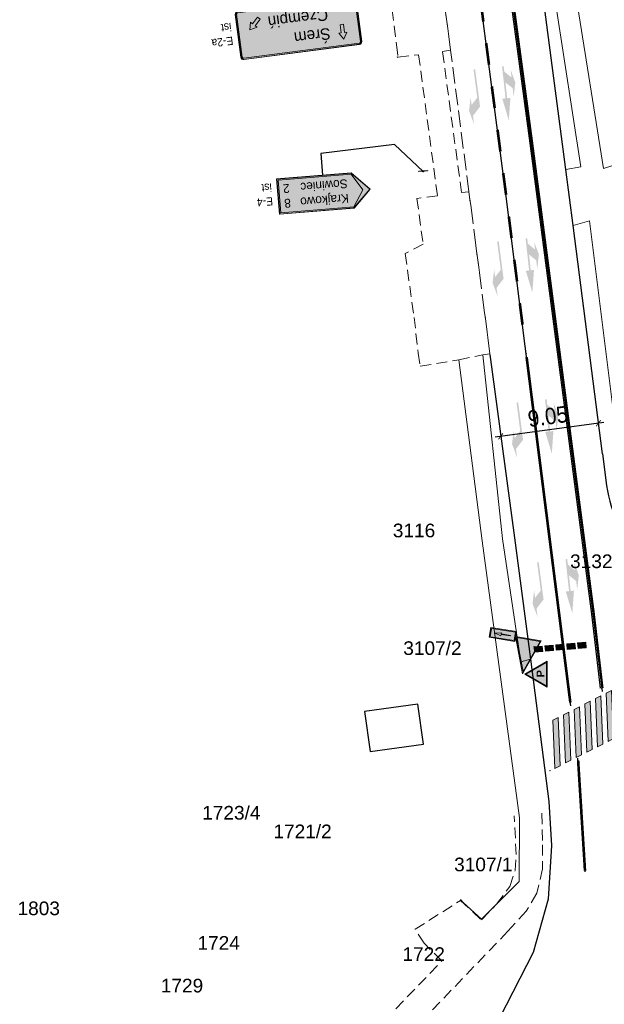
# Model space of a CAD drawing. Header units: metres. Extents: x 6420893 to 6543334, y 5684236 to 5790819.
# Tile 8 of 24: x 6421258 to 6421311, y 5790431 to 5790521. Entities that reach past the tile are written whole.
import ezdxf
from ezdxf.enums import TextEntityAlignment as Align

# ---------------------------------------------------------------- set-up
doc = ezdxf.new("R2010")
doc.units = ezdxf.units.M
doc.linetypes.add('PRZER2-1', pattern=[3, 2, -1])
doc.linetypes.add('PRZER3-1', pattern=[4, 3, -1])
for name, color, linetype in [('gaPionowe', 7, 'Continuous'), ('gaPoziome', 7, 'Continuous'), ('zzz.gaHSDomyslna', 7, 'Continuous'), ('zzz.GASYG.Sygnalizator-Opis', 7, 'Continuous'), ('zzz.GASYG.Sygnalizator-Opis-Grupa', 7, 'Continuous'), ('zzz.GASYG.Sygnalizator-Opis-Nazwa', 7, 'Continuous'), ('zzz.GASYG.Sygnalizator-Opis-Stan', 7, 'Continuous'), ('zzz.GASYG.Sygnalizator-Symbol', 7, 'Continuous'), ('zzz.GASYG.Sygnalizator-Symbol-Tlo', 7, 'Continuous'), ('zzz.gaVSDodTekst', 7, 'Continuous'), ('zzz.gaVSDomyslna', 7, 'Continuous'), ('zzz.gaVSNazwa', 7, 'Continuous'), ('zzz.gaVSRamka', 7, 'Continuous'), ('zzz.gaVSStan', 7, 'Continuous'), ('zzz.gaVSWielkość', 7, 'Continuous')]:
    doc.layers.add(name, color=color, linetype=linetype)
doc.layers.add('GESDZI_O', color=7, linetype='Continuous', lineweight=18, true_color=0x008000)
for name, color, linetype, lineweight in [('GSLINK', 7, 'Continuous', 18), ('GSLKRW', 7, 'Continuous', 25), ('GSSKOA', 7, 'PRZER3-1', 18), ('GSSKOD', 7, 'PRZER2-1', 18)]:
    doc.layers.add(name, color=color, linetype=linetype, lineweight=lineweight)
doc.styles.add('arial', font='arial.ttf', dxfattribs={"width": 0.9, "height": 1.5})
doc.styles.add('GA-ATR-TEXT', font='arial.ttf', dxfattribs={"width": 0.9})
doc.styles.add('GA-SGN-TEXT', font='txt.shx')
doc.styles.add('GA-SIGN-TEXT', font='GA_OZ_PION.ttf')
doc.styles.add('GEO-INFO', font='arial.ttf')
doc.styles.add('Nagłówek_10mm_Ga', font='arialbd.ttf', dxfattribs={"height": 1})
doc.styles.get("Standard").update_dxf_attribs({"font": 'arial.ttf'})
doc.dimstyles.new('AS_AR00_500 2', dxfattribs={"dimtxt": 1, "dimasz": 0.5, "dimexe": 24, "dimexo": 0, "dimgap": 0, "dimtad": 0, "dimrnd": 0.05, "dimzin": 1, "dimdsep": 46, "dimtxsty": 'arial', "dimblk": 'ARCHTICK', "dimcen": 0, "dimdle": 0.5, "dimse1": 1, "dimse2": 1, "dimclrd": 256, "dimclre": 256, "dimclrt": 7, "dimazin": 0, "dimtfac": 1, "dimtmove": 0, "dimatfit": 3, "dimldrblk": 'ARCHTICK', "dimfxl": 1, "dimtvp": 0.8, "dimtolj": 1, "dimarcsym": 0})
doc.dimstyles.new('GA-LEADER', dxfattribs={"dimtxt": 1, "dimasz": 1, "dimexe": 1, "dimexo": 1, "dimgap": 1, "dimtad": 1, "dimtxsty": 'Standard', "dimcen": 1, "dimadec": 0, "dimazin": 0, "dimtfac": 1, "dimtmove": 0, "dimatfit": 3, "dimfxl": 1, "dimarcsym": 0})

# ---------------------------------------------------------------- blocks, each defined once
blk = doc.blocks.new('A$C8d263936')
at = {"layer": 'GESDZI_O', "linetype": 'Continuous', "lineweight": 0, "style": 'GEO-INFO'}
for s, p in [('3116', (6421293.629, 5790474.057, 10.8)), ('3132', (6421309.864, 5790471.234, 10.8)), ('3107/2', (6421295.314, 5790463.277, 10.8)), ('1723/4', (6421276.895, 5790448.2, 10.8)), ('1803', (6421259.255, 5790439.443, 10.8)), ('1724', (6421275.734, 5790436.273, 10.8)), ('1729', (6421272.378, 5790432.364, 10.8))]:
    blk.add_text(s, height=1.25, dxfattribs=at).set_placement(p, align=Align.MIDDLE_CENTER)
for s, p in [('1721/2', (6421283.418, 5790446.516, 10.8)), ('3107/1', (6421299.972, 5790443.486, 10.8)), ('1722', (6421294.514, 5790435.259, 10.8))]:
    blk.add_text(s, height=1.25, dxfattribs=at).set_placement(p, align=Align.MIDDLE)
blk = doc.blocks.new('gaHSPos')
at = {"color": 0, "linetype": 'Continuous', "lineweight": 0}
blk.add_point((0, 0), dxfattribs=at)
blk = doc.blocks.new('*U167')
at = {"layer": 'zzz.gaHSDomyslna'}
for points in [[(0, 0), (-0.49, -0.248), (-0.307, -4.663), (0.183, -4.415), (0, 0)], [(-0.98, -0.496), (-1.471, -0.744), (-1.288, -5.159), (-0.798, -4.911), (-0.98, -0.496)], [(-2.941, -1.487), (-3.431, -1.735), (-3.249, -6.15), (-2.758, -5.902), (-2.941, -1.487)], [(-1.961, -0.991), (-2.451, -1.239), (-2.268, -5.654), (-1.778, -5.407), (-1.961, -0.991)], [(-4.902, -2.479), (-5.392, -2.726), (-5.209, -7.142), (-4.719, -6.894), (-4.902, -2.479)], [(-3.922, -1.983), (-4.412, -2.231), (-4.229, -6.646), (-3.739, -6.398), (-3.922, -1.983)], [(-6.863, -3.47), (-7.353, -3.718), (-7.17, -8.133), (-6.68, -7.885), (-6.863, -3.47)], [(-5.882, -2.974), (-6.373, -3.222), (-6.19, -7.637), (-5.7, -7.389), (-5.882, -2.974)]]:
    blk.add_hatch(color=251, dxfattribs=at).paths.add_polyline_path(points)
at = {"layer": 'zzz.gaHSDomyslna', "color": 251, "linetype": 'Continuous', "lineweight": 0}
for points in [[(0, 0), (-0.49, -0.248), (-0.307, -4.663), (0.183, -4.415), (0, 0)], [(-0.98, -0.496), (-1.471, -0.744), (-1.288, -5.159), (-0.798, -4.911), (-0.98, -0.496)], [(-2.941, -1.487), (-3.431, -1.735), (-3.249, -6.15), (-2.758, -5.902), (-2.941, -1.487)], [(-1.961, -0.991), (-2.451, -1.239), (-2.268, -5.654), (-1.778, -5.407), (-1.961, -0.991)], [(-4.902, -2.479), (-5.392, -2.726), (-5.209, -7.142), (-4.719, -6.894), (-4.902, -2.479)], [(-3.922, -1.983), (-4.412, -2.231), (-4.229, -6.646), (-3.739, -6.398), (-3.922, -1.983)], [(-6.863, -3.47), (-7.353, -3.718), (-7.17, -8.133), (-6.68, -7.885), (-6.863, -3.47)], [(-5.882, -2.974), (-6.373, -3.222), (-6.19, -7.637), (-5.7, -7.389), (-5.882, -2.974)]]:
    blk.add_lwpolyline(points, close=True, dxfattribs=at)
at = {"layer": 'zzz.gaHSDomyslna', "color": 251}
for p in [(0.606, -4.201), (-7.593, -8.347)]:
    blk.add_blockref('gaHSPos', p, dxfattribs=at)
blk = doc.blocks.new('zk.P-14')
at = {"linetype": 'Continuous', "lineweight": 0}
blk.add_hatch(color=0, dxfattribs=at).paths.add_polyline_path([(0.375, -0.5), (0.375, 0), (-0.375, 0), (-0.375, -0.5)])
at = {"color": 0, "linetype": 'Continuous', "lineweight": 0}
blk.add_lwpolyline([(-0.375, 0), (0.375, 0), (0.375, -0.5), (-0.375, -0.5), (-0.375, 0)], dxfattribs=at)
blk = doc.blocks.new('*U168')
at = {"layer": 'zzz.gaHSDomyslna', "color": 251}
for p, rotation in [((0.374, 0.032), 4.91966248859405), ((1.37, 0.118), 4.91966248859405), ((2.366, 0.204), 4.919662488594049), ((3.363, 0.289), 4.919662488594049), ((4.359, 0.375), 4.919662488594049)]:
    blk.add_blockref('zk.P-14', p, dxfattribs=dict(at, rotation=rotation))
for p in [(0, 0), (5.686, 0.489)]:
    blk.add_blockref('gaHSPos', p, dxfattribs=at)
blk = doc.blocks.new('*U423')
blk.add_hatch(color=0).paths.add_polyline_path([(0.225, 3.2), (0.225, 2.5), (0.525, 3.7), (0.225, 5), (0.225, 4.2), (-0.525, 3.45), (-0.525, 0), (-0.375, 0), (-0.375, 2.6)])
blk = doc.blocks.new('*U425')
blk.add_hatch(color=0).paths.add_polyline_path([(0.375, 1.35), (0.375, 2.95), (0.675, 2.95), (0.3, 5), (-0.075, 2.95), (0.225, 2.95), (0.225, 1.5), (-0.375, 2.1), (-0.375, 2.9), (-0.675, 1.6), (-0.375, 0.4), (-0.375, 1.1), (0.225, 0.5), (0.225, 0), (0.375, 0)])
blk = doc.blocks.new('*U427')
at = {"layer": 'zzz.gaHSDomyslna', "color": 251}
blk.add_lwpolyline([(0, 0, 0.24, 0.24, 0), (-4.001, 31.614, 0.24, 0.24, 0)], format="xyseb", dxfattribs=at)
at = {"color": 251}
for p in [(-4.001, 31.614), (0, 0)]:
    blk.add_blockref('gaHSPos', p, dxfattribs=at)
blk = doc.blocks.new('*U428')
at = {"layer": 'zzz.gaHSDomyslna', "color": 251}
for points in [[(-12.68, 90.064, 0.12, 0.12, 0), (-9.883, 74.598, 0.12, 0.12, 0), (-6.592, 50.147, 0.12, 0.12, 0), (-0.923, 6.853, 0.12, 0.12, 0), (-0.119, -0.014, 0.12, 0.12, 0)], [(-12.444, 90.107, 0.12, 0.12, 0), (-9.646, 74.635, 0.12, 0.12, 0), (-6.354, 50.179, 0.12, 0.12, 0), (-0.685, 6.883, 0.12, 0.12, 0), (0.119, 0.014, 0.12, 0.12, 0)]]:
    blk.add_lwpolyline(points, format="xyseb", dxfattribs=at)
at = {"color": 251}
blk.add_blockref('gaHSPos', (0, 0), dxfattribs=at)
blk = doc.blocks.new('*U440')
at = {"layer": 'zzz.gaHSDomyslna', "color": 251}
for points in [[(0.365, -1.966, 0.24, 0.24, 0), (0.73, -3.933, 0.24, 0.24, 0)], [(1.095, -5.899, 0.24, 0.24, 0), (1.461, -7.866, 0.24, 0.24, 0)], [(1.826, -9.832, 0.24, 0.24, 0), (2.191, -11.798, 0.24, 0.24, 0)], [(2.556, -13.765, 0.24, 0.24, 0), (2.921, -15.731, 0.24, 0.24, 0)], [(3.286, -17.697, 0.24, 0.24, 0), (3.651, -19.664, 0.24, 0.24, 0)], [(4.016, -21.63, 0.24, 0.24, 0), (4.382, -23.597, 0.24, 0.24, 0)], [(4.747, -25.563, 0.24, 0.24, 0), (5.112, -27.529, 0.24, 0.24, 0)], [(5.477, -29.496, 0.24, 0.24, 0), (5.842, -31.462, 0.24, 0.24, 0)], [(6.207, -33.429, 0.24, 0.24, 0), (6.572, -35.395, 0.24, 0.24, 0)], [(6.937, -37.361, 0.24, 0.24, 0), (7.303, -39.328, 0.24, 0.24, 0)], [(7.668, -41.294, 0.24, 0.24, 0), (8.033, -43.261, 0.24, 0.24, 0)], [(8.398, -45.227, 0.24, 0.24, 0), (8.445, -45.479, 0.24, 0.24, 0), (8.672, -47.208, 0.24, 0.24, 0)], [(8.932, -49.191, 0.24, 0.24, 0), (9.192, -51.174, 0.24, 0.24, 0)], [(9.452, -53.157, 0.24, 0.24, 0), (9.712, -55.14, 0.24, 0.24, 0)], [(9.972, -57.123, 0.24, 0.24, 0), (10.233, -59.106, 0.24, 0.24, 0)], [(10.493, -61.089, 0.24, 0.24, 0), (10.753, -63.072, 0.24, 0.24, 0)], [(11.013, -65.055, 0.24, 0.24, 0), (11.273, -67.038, 0.24, 0.24, 0)], [(11.534, -69.021, 0.24, 0.24, 0), (11.794, -71.004, 0.24, 0.24, 0)], [(12.054, -72.987, 0.24, 0.24, 0), (12.314, -74.97, 0.24, 0.24, 0)], [(12.566, -76.954, 0.24, 0.24, 0), (12.817, -78.938, 0.24, 0.24, 0)], [(13.068, -80.922, 0.24, 0.24, 0), (13.319, -82.906, 0.24, 0.24, 0)], [(13.57, -84.891, 0.24, 0.24, 0), (13.822, -86.875, 0.24, 0.24, 0)]]:
    blk.add_lwpolyline(points, format="xyseb", dxfattribs=at)
at = {"color": 251}
for p in [(0, 0), (14.157, -89.523)]:
    blk.add_blockref('gaHSPos', p, dxfattribs=at)
blk = doc.blocks.new('*U444')
at = {"layer": 'zzz.gaHSDomyslna', "color": 251}
blk.add_lwpolyline([(0, 0, 0.24, 0.24, 0), (0.626, -10.082, 0.24, 0.24, 0)], format="xyseb", dxfattribs=at)
at = {"color": 251}
for p in [(0, 0), (0.626, -10.082)]:
    blk.add_blockref('gaHSPos', p, dxfattribs=at)
blk = doc.blocks.new('gaVSPos')
blk.add_point((0, 0))
blk = doc.blocks.new('gaVSTVcolumn0')
at = {"color": 0, "linetype": 'ByBlock', "lineweight": -2}
for p, q in [((-400, -30), (400, -30)), ((-400, -60), (-400, -30)), ((400, -60), (-400, -60)), ((400, -30), (400, -60))]:
    blk.add_line(p, q, dxfattribs=at)
blk.add_circle((0, 0), 30, dxfattribs=at)
blk = doc.blocks.new('gaVScolumn0')
at = {"color": 0, "linetype": 'ByBlock', "lineweight": -2}
blk.add_line((0, 0), (0, 400), dxfattribs=at)
at = {"color": 7, "style": 'GA-ATR-TEXT', "width": 0.9}
blk.add_attdef('X2', text='', height=150, dxfattribs=at).set_placement((-50, 0), align=Align.BOTTOM_RIGHT)
blk = doc.blocks.new('*U772')
at = {"layer": 'zzz.gaVSDomyslna', "linetype": 'ByBlock', "true_color": 0x2c2c2c}
blk.add_hatch(color=250, dxfattribs=at).paths.add_polyline_path([(846, 0), (846, 650), (-524, 650), (-846, 325), (-524, 0)])
at = {"layer": 'zzz.gaVSDomyslna', "linetype": 'ByBlock', "true_color": 0xffffff}
blk.add_hatch(color=7, dxfattribs=at).paths.add_polyline_path([(-521, 25), (-713, 325), (-521, 625), (821, 625), (821, 25), (-521, 25), (-521, 5), (841, 5), (841, 645), (-521, 645), (-841, 325), (-521, 5)])
at = {"layer": 'zzz.gaVSDomyslna', "color": 250, "linetype": 'ByBlock', "lineweight": 0, "true_color": 0x2c2c2c}
blk.add_lwpolyline([(846, 0), (846, 650), (-524, 650), (-846, 325), (-524, 0)], close=True, dxfattribs=at)
at = {"layer": 'zzz.gaVSDomyslna', "color": 7, "linetype": 'ByBlock', "lineweight": 0}
blk.add_lwpolyline([(-524, 0), (846, 0), (846, 650), (-524, 650), (-846, 325), (-524, 0)], dxfattribs=at)
at = {"layer": 'zzz.gaVSDomyslna', "color": 7, "linetype": 'ByBlock', "lineweight": 0, "true_color": 0xffffff}
blk.add_lwpolyline([(-521, 25), (-713, 325), (-521, 625), (821, 625), (821, 25), (-521, 25), (-521, 5), (841, 5), (841, 645), (-521, 645), (-841, 325), (-521, 5)], close=True, dxfattribs=at)
blk = doc.blocks.new('*U773')
at = {"layer": 'zzz.gaVSDomyslna', "color": 7, "linetype": 'ByBlock', "true_color": 0xffffff, "style": 'GA-SIGN-TEXT'}
for s, p in [('Krajkowo', (-497.17415, 351)), ('Sowiniec', (-497.17415, 81))]:
    blk.add_text(s, height=162, dxfattribs=at).set_placement(p, align=Align.MIDDLE_LEFT)
for s, p in [('8', (687.81585, 351)), ('2', (687.81585, 81))]:
    blk.add_text(s, height=162, dxfattribs=at).set_placement(p, align=Align.MIDDLE_RIGHT)
blk = doc.blocks.new('*U771')
at = {"layer": 'zzz.gaVSDomyslna', "linetype": 'ByBlock'}
for name, p in [('*U772', (0, 0)), ('*U773', (54, 109))]:
    blk.add_blockref(name, p, dxfattribs=at)
at = {"layer": 'zzz.gaVSDodTekst', "linetype": 'ByBlock', "flags": 1}
blk.add_attdef('Addtext', text='', height=1, dxfattribs=at).set_placement((0, 0), align=Align.MIDDLE_LEFT)
at = {"layer": 'zzz.gaVSDomyslna', "linetype": 'ByBlock', "flags": 1}
for tag in ['Height', 'Width', 'Position', 'Route', 'ItemNo', 'ID']:
    blk.add_attdef(tag, text='', height=1, dxfattribs=at).set_placement((0, 0), align=Align.MIDDLE_LEFT)
at = {"layer": 'zzz.gaVSNazwa', "linetype": 'ByBlock', "style": 'GA-ATR-TEXT', "width": 0.9}
blk.add_attdef('Name', text='', height=150, dxfattribs=at).set_placement((946, 400), align=Align.MIDDLE_LEFT)
at = {"layer": 'zzz.gaVSStan', "linetype": 'ByBlock', "style": 'GA-ATR-TEXT', "width": 0.9}
blk.add_attdef('State', text='', height=150, dxfattribs=at).set_placement((946, 145), align=Align.MIDDLE_LEFT)
at = {"layer": 'zzz.gaVSWielkość', "linetype": 'ByBlock', "flags": 1}
blk.add_attdef('Size', text='', height=1, dxfattribs=at).set_placement((0, 0), align=Align.MIDDLE_LEFT)
blk = doc.blocks.new('*U930')
at = {"layer": 'zzz.gaVSDomyslna', "true_color": 0x2c2c2c}
h = blk.add_hatch(color=250, dxfattribs=at)
edge = h.paths.add_edge_path()
edge.add_line((0, 0), (-1066, 0))
edge.add_arc((-1066, 50), 50, 180, 270, ccw=False)
edge.add_line((-1116, 50), (-1116, 842))
edge.add_arc((-1066, 842), 50, 90, 180, ccw=False)
edge.add_line((-1066, 892), (1066, 892))
edge.add_arc((1066, 842), 50, 360, 90, ccw=False)
edge.add_line((1116, 842), (1116, 50))
edge.add_arc((1066, 50), 50, 270, 0, ccw=False)
edge.add_line((1066, 0), (0, 0))
edge.add_line((0, 0), (0, 0))
at = {"layer": 'zzz.gaVSDomyslna', "true_color": 0xffffff}
h = blk.add_hatch(color=7, dxfattribs=at)
edge = h.paths.add_edge_path()
edge.add_line((0, 5), (0, 25))
edge.add_line((0, 25), (1066, 25))
edge.add_arc((1066, 50), 25, 270, 0)
edge.add_line((1091, 50), (1091, 842))
edge.add_arc((1066, 842), 25, 360, 90)
edge.add_line((1066, 867), (-1066, 867))
edge.add_arc((-1066, 842), 25, 90, 180)
edge.add_line((-1091, 842), (-1091, 50))
edge.add_arc((-1066, 50), 25, 180, 270)
edge.add_line((-1066, 25), (0, 25))
edge.add_line((0, 25), (0, 5))
edge.add_line((0, 5), (-1066, 5))
edge.add_arc((-1066, 50), 45, 180, 270, ccw=False)
edge.add_line((-1111, 50), (-1111, 842))
edge.add_arc((-1066, 842), 45, 90, 180, ccw=False)
edge.add_line((-1066, 887), (1066, 887))
edge.add_arc((1066, 842), 45, 360, 90, ccw=False)
edge.add_line((1111, 842), (1111, 50))
edge.add_arc((1066, 50), 45, 270, 0, ccw=False)
edge.add_line((1066, 5), (0, 5))
edge.add_line((0, 5), (0, 5))
at = {"layer": 'zzz.gaVSDomyslna', "color": 250, "lineweight": 0, "true_color": 0x2c2c2c}
blk.add_lwpolyline([(0, 0), (-1066, 0, -0.414214), (-1116, 50), (-1116, 842, -0.414214), (-1066, 892), (1066, 892, -0.414214), (1116, 842), (1116, 50, -0.414214), (1066, 0), (0, 0)], format="xyb", close=True, dxfattribs=at)
at = {"layer": 'zzz.gaVSDomyslna', "color": 7, "lineweight": 0, "true_color": 0xffffff}
blk.add_lwpolyline([(0, 5), (0, 25), (1066, 25, 0.414214), (1091, 50), (1091, 842, 0.414214), (1066, 867), (-1066, 867, 0.414214), (-1091, 842), (-1091, 50, 0.414214), (-1066, 25), (0, 25), (0, 5), (-1066, 5, -0.414214), (-1111, 50), (-1111, 842, -0.414214), (-1066, 887), (1066, 887, -0.414214), (1111, 842), (1111, 50, -0.414214), (1066, 5), (0, 5)], format="xyb", close=True, dxfattribs=at)
at = {"layer": 'zzz.gaVSRamka', "color": 7, "lineweight": 0}
blk.add_lwpolyline([(0, 0), (-1066, 0, -0.414214), (-1116, 50), (-1116, 842, -0.414214), (-1066, 892), (1066, 892, -0.414214), (1116, 842), (1116, 50, -0.414214), (1066, 0), (0, 0)], format="xyb", dxfattribs=at)
blk = doc.blocks.new('*U928')
at = {"layer": 'zzz.gaVSDomyslna', "linetype": 'ByBlock', "lineweight": -2, "true_color": 0xffffff}
blk.add_hatch(color=7, dxfattribs=at).paths.add_polyline_path([(-15, 30), (-15, 75), (-135, 0), (-15, -75), (-15, -30), (135, -30), (135, 30)])
at = {"layer": 'zzz.gaVSDomyslna', "color": 7, "lineweight": 0, "true_color": 0xffffff}
blk.add_lwpolyline([(-15, 30), (-15, 75), (-135, 0), (-15, -75), (-15, -30), (135, -30), (135, 30), (-15, 30)], close=True, dxfattribs=at)
blk = doc.blocks.new('*U929')
at = {"layer": 'zzz.gaVSDomyslna', "linetype": 'ByBlock', "lineweight": -2, "true_color": 0xffffff}
blk.add_hatch(color=7, dxfattribs=at).paths.add_polyline_path([(-15, 30), (-15, 75), (-135, 0), (-15, -75), (-15, -30), (135, -30), (135, 30)])
at = {"layer": 'zzz.gaVSDomyslna', "color": 7, "lineweight": 0, "true_color": 0xffffff}
blk.add_lwpolyline([(-15, 30), (-15, 75), (-135, 0), (-15, -75), (-15, -30), (135, -30), (135, 30), (-15, 30)], close=True, dxfattribs=at)
blk = doc.blocks.new('*U927')
at = {"layer": 'zzz.gaVSDomyslna', "color": 7, "true_color": 0xffffff, "xscale": 0.9999888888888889, "yscale": 0.9999888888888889}
for name, p, rotation in [('*U928', (-794, 455), 270), ('*U929', (794, 105), 225)]:
    blk.add_blockref(name, p, dxfattribs=dict(at, rotation=rotation))
at = {"layer": 'zzz.gaVSDomyslna', "color": 7, "true_color": 0xffffff, "style": 'GA-SIGN-TEXT'}
for s, p in [('Śrem', (-567, 455)), ('Czempiń', (-567, 105))]:
    blk.add_text(s, height=210, dxfattribs=at).set_placement(p, align=Align.MIDDLE_LEFT)
blk = doc.blocks.new('*U926')
at = {"layer": 'zzz.gaVSDomyslna'}
blk.add_blockref('*U927', (0, 165), dxfattribs=at)
blk = doc.blocks.new('*U925')
at = {"layer": 'zzz.gaVSDomyslna'}
for name, p in [('*U930', (0, 0)), ('*U926', (0, 1))]:
    blk.add_blockref(name, p, dxfattribs=at)
at = {"layer": 'zzz.gaVSDodTekst', "style": 'arial', "flags": 1}
blk.add_attdef('Addtext', text='', height=1, dxfattribs=at).set_placement((0, 0), align=Align.MIDDLE_LEFT)
at = {"layer": 'zzz.gaVSDomyslna', "style": 'arial', "flags": 1}
for tag in ['Height', 'Width', 'Position', 'Route', 'ItemNo', 'ID']:
    blk.add_attdef(tag, text='', height=1, dxfattribs=at).set_placement((0, 0), align=Align.MIDDLE_LEFT)
at = {"layer": 'zzz.gaVSNazwa', "color": 0, "style": 'GA-ATR-TEXT', "width": 0.9}
blk.add_attdef('Name', text='', height=150, dxfattribs=at).set_placement((1216, 521), align=Align.MIDDLE_LEFT)
at = {"layer": 'zzz.gaVSStan', "color": 0, "style": 'GA-ATR-TEXT', "width": 0.9}
blk.add_attdef('State', text='', height=150, dxfattribs=at).set_placement((1216, 266), align=Align.MIDDLE_LEFT)
at = {"layer": 'zzz.gaVSWielkość', "style": 'arial', "flags": 1}
blk.add_attdef('Size', text='', height=1, dxfattribs=at).set_placement((0, 0), align=Align.MIDDLE_LEFT)
blk = doc.blocks.new('zzzGASYG.Sbig')
at = {"linetype": 'Continuous', "lineweight": 0}
blk.add_hatch(color=0, dxfattribs=at).paths.add_polyline_path([(0, 0), (-0.366, -1), (0.366, -1)])
at = {"color": 0, "linetype": 'Continuous', "lineweight": 0}
blk.add_lwpolyline([(-0.366, -1), (0.366, -1), (0, 0)], close=True, dxfattribs=at)
blk = doc.blocks.new('zzzGASYG.S1')
at = {"linetype": 'Continuous', "lineweight": 0}
h = blk.add_hatch(color=0, dxfattribs=at)
h.paths.add_polyline_path([(0, 0), (-0.366, -1), (0.366, -1)])
h.paths.add_polyline_path([(0.335, -0.978), (-0.335, -0.978), (0, -0.064)], flags=16)
at = {"color": 0, "linetype": 'Continuous', "lineweight": 0}
for points in [[(-0.366, -1), (0.366, -1), (0, 0)], [(-0.335, -0.978), (0.335, -0.978), (0, -0.064)]]:
    blk.add_lwpolyline(points, close=True, dxfattribs=at)
blk = doc.blocks.new('*U937')
at = {"layer": 'zzz.GASYG.Sygnalizator-Symbol', "color": 0}
blk.add_blockref('zzzGASYG.S1', (0, 0), dxfattribs=at)
at = {"layer": 'zzz.GASYG.Sygnalizator-Symbol-Tlo', "color": 7, "true_color": 0xffffff}
blk.add_blockref('zzzGASYG.Sbig', (0, 0), dxfattribs=at)
blk = doc.blocks.new('*U931')
at = {"color": 253}
blk.add_blockref('*U937', (0, 0), dxfattribs=at)
at = {"layer": 'zzz.GASYG.Sygnalizator-Opis', "color": 253, "style": 'GA-SGN-TEXT', "flags": 1}
for tag in ['AddText', 'Info1', 'Info2', 'Info3', 'Info4', 'Route', 'ID']:
    blk.add_attdef(tag, text='', height=0.2437, dxfattribs=at).set_placement((0.44, -0.455), align=Align.MIDDLE_LEFT)
at = {"layer": 'zzz.GASYG.Sygnalizator-Opis-Grupa', "color": 253, "style": 'GA-SGN-TEXT'}
blk.add_attdef('Group', text='', height=0.2437, dxfattribs=at).set_placement((0.44, -0.455), align=Align.MIDDLE_LEFT)
at = {"layer": 'zzz.GASYG.Sygnalizator-Opis-Nazwa', "color": 253, "style": 'GA-SGN-TEXT'}
blk.add_attdef('Name', text='', height=0.2437, dxfattribs=at).set_placement((0.44, -0.1625), align=Align.MIDDLE_LEFT)
at = {"layer": 'zzz.GASYG.Sygnalizator-Opis-Stan', "color": 253, "style": 'GA-SGN-TEXT', "flags": 1}
blk.add_attdef('State', text='', height=0.2437, dxfattribs=at).set_placement((0.44, -0.455), align=Align.MIDDLE_LEFT)
blk = doc.blocks.new('zzzGASYG.S2a-0')
at = {"linetype": 'Continuous', "lineweight": 0}
blk.add_hatch(color=0, dxfattribs=at).paths.add_polyline_path([(-1.076, -0.881), (-1.076, -1.119), (-0.388, -1.119), (-0.388, -0.881)])
at = {"color": 0, "linetype": 'Continuous', "lineweight": 0}
blk.add_lwpolyline([(-1.076, -0.881), (-0.388, -0.881), (-0.388, -1.119), (-1.076, -1.119)], close=True, dxfattribs=at)
blk = doc.blocks.new('zzzGASYG.S2a-1')
at = {"linetype": 'Continuous', "lineweight": 0}
h = blk.add_hatch(color=0, dxfattribs=at)
h.paths.add_polyline_path([(-0.366, -0.859), (-1.098, -0.859), (-1.098, -1.141), (-0.366, -1.141)])
h.paths.add_polyline_path([(-0.388, -0.881), (-0.388, -1.119), (-1.076, -1.119), (-1.076, -0.881)], flags=16)
blk.add_hatch(color=0, dxfattribs=at).paths.add_polyline_path([(-0.948, -1), (-0.777, -1.043), (-0.777, -1.007), (-0.514, -1.007), (-0.514, -0.993), (-0.777, -0.993), (-0.777, -0.957)])
at = {"color": 250, "linetype": 'Continuous', "lineweight": 0}
for points in [[(-1.098, -0.859), (-0.366, -0.859), (-0.366, -1.141), (-1.098, -1.141)], [(-1.076, -0.881), (-0.388, -0.881), (-0.388, -1.119), (-1.076, -1.119)]]:
    blk.add_lwpolyline(points, close=True, dxfattribs=at)
at = {"color": 0, "linetype": 'Continuous', "lineweight": 0}
for points in [[(-0.777, -0.993), (-0.777, -0.957), (-0.948, -1), (-0.777, -1.043), (-0.777, -1.007)], [(-0.777, -0.993), (-0.514, -0.993), (-0.514, -1.007), (-0.777, -1.007)]]:
    blk.add_lwpolyline(points, dxfattribs=at)
blk = doc.blocks.new('*U947')
at = {"layer": 'zzz.GASYG.Sygnalizator-Symbol', "color": 0, "xscale": -1}
blk.add_blockref('zzzGASYG.S2a-1', (0, 0), dxfattribs=at)
at = {"layer": 'zzz.GASYG.Sygnalizator-Symbol-Tlo', "color": 7, "true_color": 0xffffff, "xscale": -1}
blk.add_blockref('zzzGASYG.S2a-0', (0, 0), dxfattribs=at)
blk = doc.blocks.new('*U942')
at = {"color": 253}
blk.add_blockref('*U947', (0, 0), dxfattribs=at)
at = {"layer": 'zzz.GASYG.Sygnalizator-Opis', "color": 253, "style": 'GA-SGN-TEXT', "flags": 1}
for tag in ['AddText', 'Info1', 'Info2', 'Info3', 'Info4', 'Route', 'ID']:
    blk.add_attdef(tag, text='', height=0.2437, dxfattribs=at).set_placement((0.44, -1.655), align=Align.MIDDLE_LEFT)
at = {"layer": 'zzz.GASYG.Sygnalizator-Opis-Grupa', "color": 253, "style": 'GA-SGN-TEXT'}
blk.add_attdef('Group', text='', height=0.2437, dxfattribs=at).set_placement((0.44, -1.655), align=Align.MIDDLE_LEFT)
at = {"layer": 'zzz.GASYG.Sygnalizator-Opis-Nazwa', "color": 253, "style": 'GA-SGN-TEXT'}
blk.add_attdef('Name', text='', height=0.2437, dxfattribs=at).set_placement((0.44, -1.3625), align=Align.MIDDLE_LEFT)
at = {"layer": 'zzz.GASYG.Sygnalizator-Opis-Stan', "color": 253, "style": 'GA-SGN-TEXT', "flags": 1}
blk.add_attdef('State', text='', height=0.2437, dxfattribs=at).set_placement((0.44, -1.655), align=Align.MIDDLE_LEFT)
blk = doc.blocks.new('zzzGASYG.Ssmall')
at = {"linetype": 'Continuous', "lineweight": 0}
blk.add_hatch(color=0, dxfattribs=at).paths.add_polyline_path([(-0.366, -0.634), (0.366, -0.634), (0, 0)])
at = {"color": 0, "linetype": 'Continuous', "lineweight": 0}
blk.add_lwpolyline([(-0.366, -0.634), (0.366, -0.634), (0, 0)], close=True, dxfattribs=at)
blk = doc.blocks.new('zzzGASYG.SP')
at = {"linetype": 'Continuous', "lineweight": 0}
h = blk.add_hatch(color=0, dxfattribs=at)
h.paths.add_polyline_path([(-0.366, -0.634), (0.366, -0.634), (0, 0)])
h.paths.add_polyline_path([(0, -0.044), (0.328, -0.612), (-0.328, -0.612)], flags=16)
at = {"color": 0, "linetype": 'Continuous', "lineweight": 0}
for points in [[(-0.366, -0.634), (0.366, -0.634), (0, 0)], [(-0.328, -0.612), (0.328, -0.612), (0, -0.044)]]:
    blk.add_lwpolyline(points, close=True, dxfattribs=at)
at = {"color": 0, "linetype": 'Continuous', "lineweight": 0, "insert": (0.016, -0.442), "char_height": 0.21966, "width": 0.01918, "attachment_point": 5, "style": 'Nagłówek_10mm_Ga'}
blk.add_mtext('{\\fArial|b1|i0|c238|p34;P}', dxfattribs=at)
blk = doc.blocks.new('*U971')
at = {"layer": 'zzz.GASYG.Sygnalizator-Symbol', "color": 0}
blk.add_blockref('zzzGASYG.SP', (0, 0), dxfattribs=at)
at = {"layer": 'zzz.GASYG.Sygnalizator-Symbol-Tlo', "color": 7, "true_color": 0xffffff}
blk.add_blockref('zzzGASYG.Ssmall', (0, 0), dxfattribs=at)
blk = doc.blocks.new('*U967')
at = {"color": 253}
blk.add_blockref('*U971', (0, 0), dxfattribs=at)
at = {"layer": 'zzz.GASYG.Sygnalizator-Opis', "color": 253, "style": 'GA-SGN-TEXT', "flags": 1}
for tag in ['AddText', 'Info1', 'Info2', 'Info3', 'Info4', 'Route', 'ID']:
    blk.add_attdef(tag, text='', height=0.2437, dxfattribs=at).set_placement((0.44, -0.455), align=Align.MIDDLE_LEFT)
at = {"layer": 'zzz.GASYG.Sygnalizator-Opis-Grupa', "color": 253, "style": 'GA-SGN-TEXT'}
blk.add_attdef('Group', text='', height=0.2437, dxfattribs=at).set_placement((0.44, -0.455), align=Align.MIDDLE_LEFT)
at = {"layer": 'zzz.GASYG.Sygnalizator-Opis-Nazwa', "color": 253, "style": 'GA-SGN-TEXT'}
blk.add_attdef('Name', text='', height=0.2437, dxfattribs=at).set_placement((0.44, -0.1625), align=Align.MIDDLE_LEFT)
at = {"layer": 'zzz.GASYG.Sygnalizator-Opis-Stan', "color": 253, "style": 'GA-SGN-TEXT', "flags": 1}
blk.add_attdef('State', text='', height=0.2437, dxfattribs=at).set_placement((0.44, -0.455), align=Align.MIDDLE_LEFT)
blk = doc.blocks.new('_ArchTick')
at = {"color": 0, "linetype": 'ByBlock', "const_width": 0.15}
blk.add_lwpolyline([(-0.5, -0.5), (0.5, 0.5)], dxfattribs=at)
blk = doc.blocks.new('*D1100')
at = {"lineweight": -2}
blk.add_line((6421311.016, 5790483.951), (6421301.073, 5790482.614), dxfattribs=at)
at = {"layer": 'Defpoints', "color": 0}
for p in [(6421310.521, 5790483.885), (6421301.569, 5790482.68), (6421301.569, 5790482.68)]:
    blk.add_point(p, dxfattribs=at)
at = {"linetype": 'ByBlock', "lineweight": -2, "xscale": 0.5, "yscale": 0.5, "zscale": 0.5}
for p, rotation in [((6421310.521, 5790483.885), 7.661650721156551), ((6421301.569, 5790482.68), 187.6616507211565)]:
    blk.add_blockref('_ArchTick', p, dxfattribs=dict(at, rotation=rotation))
at = {"color": 7, "insert": (6421305.881, 5790484.497), "char_height": 1.5, "attachment_point": 5, "rotation": 7.66165, "style": 'arial'}
blk.add_mtext('\\A1;9.05', dxfattribs=at)

msp = doc.modelspace()

# ---------------------------------------------------------------- linework, layer by layer
msp.add_lwpolyline([(6421292.15, 5790517.4), (6421292.051, 5790517.386)])
at = {"elevation": 10.18}
msp.add_lwpolyline([(6421289.6, 5790453.803), (6421294.486, 5790454.492), (6421293.97, 5790458.156), (6421289.084, 5790457.467), (6421289.601, 5790453.803)], dxfattribs=at)
at = {"layer": 'Defpoints', "color": 1}
for points in [[(6421307.983, 5790458), (6421302.08, 5790504.643), (6421298.188, 5790534.3), (6421289.582, 5790580.652)], [(6421298.254, 5790549.686), (6421301.051, 5790534.217), (6421304.342, 5790509.764), (6421310.011, 5790466.469), (6421310.851, 5790459.296)], [(6421309.294, 5790442.797), (6421308.647, 5790453.198)]]:
    msp.add_lwpolyline(points, dxfattribs=at)
at = {"layer": 'GSLINK', "linetype": 'Continuous', "lineweight": 18, "elevation": 10.18}
for points in [[(6421312.34, 5790481.42), (6421309.71, 5790502.42), (6421308.2, 5790502), (6421307.53, 5790507.12), (6421308.91, 5790507.37), (6421306.63, 5790522.2), (6421305.55, 5790532.42)], [(6421307.82, 5790532.57), (6421308.51, 5790522.77), (6421310.97, 5790507.23), (6421317.32, 5790509.27), (6421320.41, 5790510.4), (6421319.67, 5790511.44), (6421324.82, 5790515.06), (6421327.277, 5790512.049)], [(6421299.93, 5790490.14), (6421301.72, 5790473.3), (6421303.42, 5790462.02), (6421304.31, 5790462.28)], [(6421297.72, 5790489.69), (6421299.86, 5790473.11), (6421303.28, 5790447.74), (6421303.25, 5790441.91), (6421299.82, 5790438.45), (6421298.12, 5790439.97), (6421297.897, 5790440.242)]]:
    msp.add_lwpolyline(points, dxfattribs=at)
at = {"layer": 'GSLKRW', "linetype": 'Continuous', "lineweight": 25, "elevation": 10.18}
for points in [[(6421310.88, 5790481.08), (6421308.2, 5790502), (6421307.53, 5790507.12), (6421305.4, 5790523.44)], [(6421300.56, 5790490.18), (6421302.82, 5790473.38), (6421304.31, 5790462.28), (6421305.97, 5790449.23), (6421306.23, 5790445.21), (6421305.9, 5790440.28), (6421304.55, 5790435.41), (6421301.46, 5790429.38), (6421297.79, 5790423.11), (6421290.67, 5790411.28), (6421287.827, 5790406.572)]]:
    msp.add_lwpolyline(points, dxfattribs=at)
msp.add_lwpolyline([(6421310.88, 5790481.08), (6421311.26, 5790478.17, 0.155208), (6421314.61, 5790471.39, 0.104973), (6421318.49, 5790469.13, 0.092018), (6421323.08, 5790468.59), (6421326.99, 5790469.48), (6421329.53, 5790471.02)], format="xyb", dxfattribs=at)
at = {"layer": 'GSSKOA', "linetype": 'PRZER3-1', "lineweight": 18, "ltscale": 0.5, "elevation": 10.18}
msp.add_lwpolyline([(6421300.58, 5790490.24), (6421298.66, 5790505.08), (6421296.97, 5790518.06), (6421296.42, 5790522.32), (6421296.4, 5790522.4)], dxfattribs=at)
at = {"layer": 'GSSKOD', "linetype": 'PRZER2-1', "lineweight": 18, "ltscale": 0.5, "elevation": 10.18}
for points in [[(6421293.54, 5790521.95), (6421291.64, 5790521.76), (6421292.03, 5790518.56), (6421292.15, 5790517.4), (6421294.05, 5790517.64), (6421295.78, 5790504.7), (6421293.9, 5790504.48), (6421294.46, 5790500.28), (6421292.817, 5790499.415), (6421293.633, 5790493.578), (6421294.02, 5790490.31), (6421294.2, 5790489.1), (6421297.72, 5790489.69), (6421299.93, 5790490.14), (6421300.58, 5790490.24), (6421298.66, 5790505.08), (6421297.98, 5790505.01), (6421296.24, 5790517.92), (6421296.97, 5790518.06), (6421296.42, 5790522.32), (6421295.7, 5790522.21)], [(6421287.8, 5790425.92), (6421296.18, 5790434.62), (6421294.55, 5790436.24), (6421293.73, 5790437.53), (6421297.88, 5790440.16), (6421299.8, 5790438.38), (6421301.18, 5790439.83), (6421302.39, 5790441.44), (6421302.88, 5790442.9), (6421302.98, 5790444.36), (6421302.81, 5790447.91)], [(6421305.33, 5790448.15), (6421305.4, 5790445.27), (6421305.4, 5790443.05), (6421304.87, 5790440.82), (6421303.9, 5790439.19), (6421302.23, 5790437.35), (6421292.46, 5790427.16), (6421289.9, 5790419.95)]]:
    msp.add_lwpolyline(points, dxfattribs=at)

# ---------------------------------------------------------------- block references
msp.add_blockref('A$C8d263936', (0, 0))
at = {"xscale": 3.25, "yscale": 3.25}
for name, p, rotation in [('*U942', (6421303.579, 5790460.935), 170.655328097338), ('*U931', (6421303.579, 5790460.935), 170.655328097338), ('*U967', (6421303.768, 5790460.882), 90)]:
    msp.add_blockref(name, p, dxfattribs=dict(at, rotation=rotation))
at = {"layer": 'gaPionowe', "xscale": 0.005, "yscale": 0.005, "rotation": 187.445324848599}
msp.add_blockref('*U925', (6421282.76, 5790522.303), dxfattribs=at).add_auto_attribs({'Name': 'E-2a', 'State': 'ist'})
at = {"layer": 'gaPionowe', "linetype": 'ByBlock', "xscale": 0.005, "yscale": 0.005, "zscale": 0.5, "rotation": 184.691329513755}
msp.add_blockref('gaVScolumn0', (6421285.095, 5790508.596, 0.06), dxfattribs=at)
at = {"layer": 'gaPionowe', "linetype": 'ByBlock', "xscale": 0.005, "yscale": 0.005, "zscale": 0.5, "rotation": 184.6911190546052}
msp.add_blockref('*U771', (6421285.258, 5790506.603, 0.06), dxfattribs=at).add_auto_attribs({'Name': 'E-4', 'State': 'ist'})
at = {"layer": 'gaPionowe', "linetype": 'ByBlock', "xscale": 0.001, "yscale": 0.001, "rotation": 184.691329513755}
msp.add_blockref('gaVSTVcolumn0', (6421294.465, 5790506.936, 0.06), dxfattribs=at)
at = {"layer": 'gaPionowe', "linetype": 'ByBlock', "rotation": 184.691329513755}
msp.add_blockref('gaVSPos', (6421294.465, 5790506.936, 0.06), dxfattribs=at)
at = {"layer": 'gaPoziome'}
for name, p in [('*U440', (6421289.744, 5790579.779)), ('*U428', (6421310.815, 5790459.6)), ('*U427', (6421307.944, 5790458.305)), ('*U168', (6421304.625, 5790463.406)), ('*U167', (6421313.685, 5790460.395)), ('*U444', (6421308.661, 5790452.982))]:
    msp.add_blockref(name, p, dxfattribs=at)
at = {"layer": 'gaPoziome', "color": 251}
for name, p, rotation in [('*U423', (6421298.71, 5790516.237), 187.4314079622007), ('*U425', (6421302.064, 5790516.613), 186.2370800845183), ('*U425', (6421304.221, 5790500.849), 186.2370800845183), ('*U423', (6421300.867, 5790500.473), 187.4314079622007), ('*U423', (6421302.648, 5790485.716), 187.4314079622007), ('*U425', (6421306.002, 5790486.092), 186.2370800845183), ('*U423', (6421304.527, 5790471.09), 187.4314079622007), ('*U425', (6421307.881, 5790471.466), 186.2370800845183)]:
    msp.add_blockref(name, p, dxfattribs=dict(at, rotation=rotation))

# ---------------------------------------------------------------- dimensions: what is measured, and where the dimension line sits
dim = msp.add_aligned_dim(p1=(6421310.521, 5790483.885, 10.18), p2=(6421301.569, 5790482.68, 10.18), distance=0, dimstyle='AS_AR00_500 2', override={"dimzin": 0})
dim.commit()
dim.dimension.update_dxf_attribs({"geometry": '*D1100', "text_midpoint": (6421305.881, 5790484.497)})

# ---------------------------------------------------------------- leaders
at = {"layer": 'gaPionowe', "linetype": 'ByBlock'}
msp.add_leader([(6421294.465, 5790506.936, 0.06), (6421291.832, 5790509.399, 0.06), (6421285.095, 5790508.596, 0.06)], dimstyle='GA-LEADER', override={"dimasz": 0.3}, dxfattribs=at)

doc.saveas('drawing.dxf')
